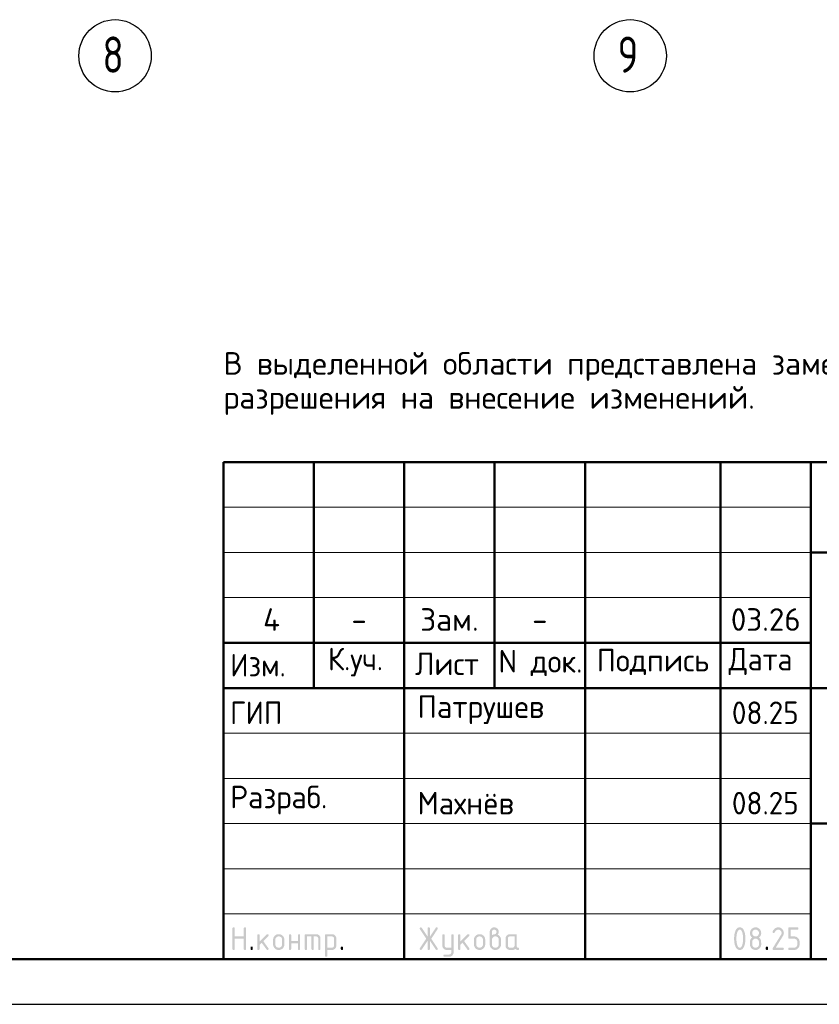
# Model space of a CAD drawing. Header units: millimetres. Extents: x 0 to 42000, y 0 to 29700.
# Tile 3 of 6: x 20745 to 29593, y 0 to 10896. Entities that reach past the tile are written whole.
import ezdxf

# ---------------------------------------------------------------- set-up
doc = ezdxf.new("R2010")
doc.units = ezdxf.units.MM
doc.linetypes.add('______5', pattern=[1100, 800, -100, 100, -100])
doc.layers.add('Standard', color=7, linetype='Continuous', lineweight=25)
doc.layers.add('Оси', color=7, linetype='______5')
doc.styles.add('ISOCPEUR', font='txt')

msp = doc.modelspace()

# ---------------------------------------------------------------- hatches: boundary and pattern name
at = {"layer": 'Standard', "linetype": 'Continuous', "lineweight": 25, "transparency": 33554687}
for points in [[(23099, 614), (23099, 839), (23099, 840), (23099, 842), (23099, 843), (23100, 844), (23100, 845), (23101, 846), (23101, 847), (23102, 848), (23103, 849), (23104, 850), (23105, 850), (23106, 851), (23107, 851), (23109, 851), (23110, 851), (23112, 851), (23113, 851), (23115, 851), (23116, 851), (23117, 851), (23118, 850), (23119, 850), (23120, 849), (23121, 848), (23122, 847), (23122, 846), (23123, 845), (23123, 844), (23124, 843), (23124, 842), (23124, 840), (23124, 839), (23124, 751), (23224, 751), (23224, 839), (23224, 840), (23224, 842), (23224, 843), (23225, 844), (23225, 845), (23226, 846), (23226, 847), (23227, 848), (23228, 849), (23229, 850), (23230, 850), (23231, 851), (23232, 851), (23233, 851), (23235, 851), (23236, 851), (23238, 851), (23239, 851), (23241, 851), (23242, 851), (23243, 850), (23244, 850), (23245, 849), (23246, 848), (23247, 847), (23247, 846), (23248, 845), (23248, 844), (23249, 843), (23249, 842), (23249, 840), (23249, 839), (23249, 614), (23249, 612), (23249, 611), (23249, 609), (23248, 608), (23248, 607), (23247, 606), (23247, 605), (23246, 604), (23245, 604), (23244, 603), (23243, 602), (23242, 602), (23241, 602), (23239, 601), (23238, 601), (23236, 601), (23235, 601), (23233, 601), (23232, 602), (23231, 602), (23230, 602), (23229, 603), (23228, 604), (23227, 604), (23226, 605), (23226, 606), (23225, 607), (23225, 608), (23224, 609), (23224, 611), (23224, 612), (23224, 614), (23224, 726), (23124, 726), (23124, 614), (23124, 612), (23124, 611), (23124, 609), (23123, 608), (23123, 607), (23122, 606), (23122, 605), (23121, 604), (23120, 604), (23119, 603), (23118, 602), (23117, 602), (23116, 602), (23115, 601), (23113, 601), (23112, 601), (23110, 601), (23109, 601), (23107, 602), (23106, 602), (23105, 602), (23104, 603), (23103, 604), (23102, 604), (23101, 605), (23101, 606), (23100, 607), (23100, 608), (23099, 609), (23099, 611), (23099, 612)], [(23399, 694), (23478, 773), (23478, 773), (23479, 774), (23480, 775), (23482, 775), (23483, 776), (23484, 776), (23485, 776), (23486, 776), (23488, 776), (23489, 776), (23491, 776), (23492, 775), (23493, 775), (23494, 774), (23495, 774), (23496, 773), (23497, 772), (23497, 771), (23498, 770), (23498, 769), (23499, 768), (23499, 767), (23499, 765), (23499, 764), (23499, 762), (23499, 761), (23498, 760), (23498, 759), (23497, 758), (23497, 757), (23496, 756), (23495, 755), (23440, 700), (23496, 621), (23498, 619), (23498, 617), (23499, 616), (23499, 614), (23499, 612), (23499, 611), (23499, 609), (23498, 608), (23498, 607), (23497, 606), (23497, 605), (23496, 604), (23495, 604), (23494, 603), (23493, 602), (23492, 602), (23491, 602), (23489, 601), (23488, 601), (23486, 601), (23485, 601), (23483, 602), (23482, 602), (23480, 603), (23479, 603), (23478, 604), (23477, 605), (23476, 607), (23422, 682), (23399, 659), (23399, 614), (23399, 612), (23399, 611), (23399, 609), (23398, 608), (23398, 607), (23397, 606), (23397, 605), (23396, 604), (23395, 604), (23394, 603), (23393, 602), (23392, 602), (23391, 602), (23389, 601), (23388, 601), (23386, 601), (23385, 601), (23383, 601), (23382, 602), (23381, 602), (23380, 602), (23379, 603), (23378, 604), (23377, 604), (23376, 605), (23376, 606), (23375, 607), (23375, 608), (23374, 609), (23374, 611), (23374, 612), (23374, 614), (23374, 764), (23374, 765), (23374, 767), (23374, 768), (23375, 769), (23375, 770), (23376, 771), (23376, 772), (23377, 773), (23378, 774), (23379, 774), (23380, 775), (23381, 775), (23382, 776), (23383, 776), (23385, 776), (23386, 776), (23388, 776), (23389, 776), (23391, 776), (23392, 775), (23393, 775), (23394, 774), (23395, 774), (23396, 773), (23397, 772), (23397, 771), (23398, 770), (23398, 769), (23399, 768), (23399, 767), (23399, 765), (23399, 764)], [(23749, 676), (23749, 614), (23749, 612), (23748, 611), (23748, 609), (23748, 608), (23747, 607), (23747, 606), (23746, 605), (23746, 604), (23745, 604), (23744, 603), (23743, 602), (23742, 602), (23740, 602), (23739, 601), (23738, 601), (23736, 601), (23735, 601), (23733, 601), (23732, 602), (23731, 602), (23729, 602), (23729, 603), (23728, 604), (23727, 604), (23726, 605), (23725, 606), (23725, 607), (23724, 608), (23724, 609), (23724, 611), (23724, 612), (23724, 614), (23724, 764), (23724, 765), (23724, 767), (23724, 768), (23724, 769), (23725, 770), (23725, 771), (23726, 772), (23727, 773), (23728, 774), (23729, 774), (23729, 775), (23731, 775), (23732, 776), (23733, 776), (23735, 776), (23736, 776), (23738, 776), (23739, 776), (23740, 776), (23742, 775), (23743, 775), (23744, 774), (23745, 774), (23746, 773), (23746, 772), (23747, 771), (23747, 770), (23748, 769), (23748, 768), (23748, 767), (23749, 765), (23749, 764), (23749, 701), (23823, 701), (23823, 764), (23823, 765), (23824, 767), (23824, 768), (23824, 769), (23825, 770), (23825, 771), (23826, 772), (23826, 773), (23827, 774), (23828, 774), (23829, 775), (23830, 775), (23832, 776), (23833, 776), (23834, 776), (23836, 776), (23837, 776), (23839, 776), (23840, 776), (23841, 775), (23843, 775), (23843, 774), (23844, 774), (23845, 773), (23846, 772), (23847, 771), (23847, 770), (23848, 769), (23848, 768), (23848, 767), (23848, 765), (23848, 764), (23848, 614), (23848, 612), (23848, 611), (23848, 609), (23848, 608), (23847, 607), (23847, 606), (23846, 605), (23845, 604), (23844, 604), (23843, 603), (23843, 602), (23841, 602), (23840, 602), (23839, 601), (23837, 601), (23836, 601), (23834, 601), (23833, 601), (23832, 602), (23830, 602), (23829, 602), (23828, 603), (23827, 604), (23826, 604), (23826, 605), (23825, 606), (23825, 607), (23824, 608), (23824, 609), (23824, 611), (23823, 612), (23823, 614), (23823, 676)], [(23911, 776), (24023, 776), (24026, 776), (24028, 776), (24031, 776), (24033, 775), (24036, 775), (24038, 774), (24040, 773), (24043, 773), (24045, 772), (24047, 770), (24049, 769), (24051, 768), (24053, 767), (24055, 765), (24057, 763), (24059, 762), (24061, 760), (24062, 758), (24064, 756), (24065, 754), (24067, 752), (24068, 750), (24069, 748), (24070, 745), (24071, 743), (24071, 741), (24072, 739), (24072, 736), (24073, 734), (24073, 731), (24073, 729), (24073, 726), (24073, 614), (24073, 612), (24073, 611), (24073, 609), (24073, 608), (24072, 607), (24072, 606), (24071, 605), (24070, 604), (24069, 604), (24068, 603), (24067, 602), (24066, 602), (24065, 602), (24064, 601), (24062, 601), (24061, 601), (24059, 601), (24058, 601), (24057, 602), (24055, 602), (24054, 602), (24053, 603), (24052, 604), (24051, 604), (24051, 605), (24050, 606), (24049, 607), (24049, 608), (24049, 609), (24048, 611), (24048, 612), (24048, 614), (24048, 726), (24048, 729), (24048, 731), (24047, 734), (24046, 736), (24046, 738), (24044, 740), (24043, 742), (24041, 744), (24039, 746), (24037, 747), (24035, 748), (24033, 749), (24031, 750), (24028, 751), (24026, 751), (24023, 751), (23998, 751), (23998, 614), (23998, 612), (23998, 611), (23998, 609), (23998, 608), (23997, 607), (23997, 606), (23996, 605), (23995, 604), (23995, 604), (23994, 603), (23993, 602), (23991, 602), (23990, 602), (23989, 601), (23987, 601), (23986, 601), (23984, 601), (23983, 601), (23982, 602), (23980, 602), (23979, 602), (23978, 603), (23977, 604), (23977, 604), (23976, 605), (23975, 606), (23975, 607), (23974, 608), (23974, 609), (23974, 611), (23973, 612), (23973, 614), (23973, 751), (23924, 751), (23924, 614), (23924, 612), (23923, 611), (23923, 609), (23923, 608), (23922, 607), (23922, 606), (23921, 605), (23920, 604), (23920, 604), (23919, 603), (23918, 602), (23916, 602), (23915, 602), (23914, 601), (23913, 601), (23911, 601), (23909, 601), (23908, 601), (23907, 602), (23906, 602), (23904, 602), (23903, 603), (23902, 604), (23902, 604), (23901, 605), (23900, 606), (23900, 607), (23899, 608), (23899, 609), (23899, 611), (23898, 612), (23898, 614), (23898, 764), (23898, 765), (23899, 767), (23899, 768), (23899, 769), (23900, 770), (23900, 771), (23901, 772), (23902, 773), (23902, 774), (23903, 774), (23904, 775), (23906, 775), (23907, 776), (23908, 776), (23909, 776)], [(25259, 704), (25194, 607), (25193, 605), (25192, 604), (25191, 603), (25190, 603), (25188, 602), (25187, 602), (25185, 601), (25183, 601), (25182, 601), (25180, 601), (25179, 602), (25178, 602), (25177, 603), (25176, 603), (25175, 604), (25174, 605), (25173, 605), (25173, 606), (25172, 607), (25172, 609), (25171, 610), (25171, 611), (25171, 613), (25171, 614), (25171, 616), (25172, 618), (25172, 619), (25173, 621), (25243, 726), (25173, 832), (25172, 833), (25172, 835), (25171, 837), (25171, 838), (25171, 840), (25171, 841), (25171, 843), (25172, 844), (25172, 845), (25173, 846), (25173, 847), (25174, 848), (25175, 849), (25176, 849), (25177, 850), (25178, 850), (25179, 851), (25181, 851), (25182, 851), (25184, 851), (25185, 851), (25187, 851), (25188, 851), (25189, 850), (25191, 849), (25192, 848), (25193, 847), (25194, 846), (25259, 749), (25259, 839), (25259, 840), (25259, 842), (25259, 843), (25259, 844), (25260, 845), (25260, 846), (25261, 847), (25262, 848), (25262, 849), (25263, 850), (25264, 850), (25266, 851), (25267, 851), (25268, 851), (25269, 851), (25271, 851), (25273, 851), (25274, 851), (25275, 851), (25277, 851), (25278, 850), (25279, 850), (25280, 849), (25280, 848), (25281, 847), (25282, 846), (25282, 845), (25283, 844), (25283, 843), (25283, 842), (25284, 840), (25284, 839), (25284, 749), (25348, 846), (25349, 847), (25350, 848), (25351, 849), (25353, 850), (25354, 851), (25356, 851), (25357, 851), (25359, 851), (25360, 851), (25361, 851), (25362, 851), (25363, 850), (25365, 850), (25366, 849), (25367, 848), (25367, 847), (25368, 847), (25369, 846), (25370, 845), (25370, 843), (25371, 842), (25371, 841), (25371, 840), (25371, 839), (25371, 837), (25371, 835), (25370, 833), (25369, 832), (25299, 726), (25369, 621), (25370, 619), (25371, 617), (25371, 616), (25371, 614), (25371, 613), (25371, 611), (25371, 610), (25370, 609), (25370, 608), (25369, 607), (25368, 606), (25368, 605), (25367, 604), (25366, 603), (25365, 603), (25364, 602), (25363, 602), (25361, 602), (25360, 601), (25359, 601), (25357, 601), (25356, 602), (25354, 602), (25353, 603), (25351, 603), (25350, 604), (25349, 605), (25348, 607), (25284, 704), (25284, 614), (25284, 612), (25283, 611), (25283, 609), (25283, 608), (25282, 607), (25282, 606), (25281, 605), (25280, 604), (25280, 604), (25279, 603), (25278, 602), (25277, 602), (25275, 602), (25274, 601), (25273, 601), (25271, 601), (25269, 601), (25268, 601), (25267, 602), (25266, 602), (25264, 602), (25263, 603), (25262, 604), (25262, 604), (25261, 605), (25260, 606), (25260, 607), (25259, 608), (25259, 609), (25259, 611), (25259, 612), (25259, 614)], [(25521, 576), (25521, 601), (25471, 601), (25468, 601), (25466, 602), (25463, 602), (25461, 602), (25458, 603), (25456, 603), (25454, 604), (25452, 605), (25449, 606), (25447, 607), (25445, 608), (25443, 609), (25441, 611), (25439, 612), (25437, 614), (25436, 616), (25434, 618), (25432, 620), (25431, 622), (25429, 624), (25428, 626), (25427, 628), (25426, 630), (25425, 632), (25424, 634), (25423, 637), (25422, 639), (25422, 641), (25422, 644), (25421, 646), (25421, 649), (25421, 651), (25421, 764), (25421, 765), (25421, 767), (25421, 768), (25422, 769), (25422, 770), (25423, 771), (25423, 772), (25424, 773), (25425, 774), (25426, 774), (25427, 775), (25428, 775), (25429, 776), (25431, 776), (25432, 776), (25434, 776), (25435, 776), (25437, 776), (25438, 776), (25439, 775), (25440, 775), (25441, 774), (25442, 774), (25443, 773), (25444, 772), (25444, 771), (25445, 770), (25445, 769), (25446, 768), (25446, 767), (25446, 765), (25446, 764), (25446, 651), (25446, 649), (25447, 646), (25447, 644), (25448, 642), (25449, 640), (25450, 638), (25452, 636), (25454, 634), (25455, 632), (25457, 630), (25459, 629), (25462, 628), (25464, 627), (25466, 627), (25468, 626), (25471, 626), (25521, 626), (25521, 764), (25521, 765), (25521, 767), (25521, 768), (25522, 769), (25522, 770), (25523, 771), (25523, 772), (25524, 773), (25525, 774), (25526, 774), (25527, 775), (25528, 775), (25529, 776), (25530, 776), (25532, 776), (25533, 776), (25535, 776), (25536, 776), (25538, 776), (25539, 775), (25540, 775), (25541, 774), (25542, 774), (25543, 773), (25544, 772), (25544, 771), (25545, 770), (25545, 769), (25545, 768), (25546, 767), (25546, 765), (25546, 764), (25546, 576), (25546, 574), (25546, 571), (25545, 569), (25545, 566), (25545, 564), (25544, 562), (25543, 559), (25542, 557), (25541, 555), (25540, 553), (25539, 551), (25538, 549), (25537, 547), (25535, 545), (25533, 543), (25532, 541), (25530, 539), (25528, 538), (25526, 536), (25524, 535), (25522, 533), (25520, 532), (25518, 531), (25516, 530), (25514, 529), (25511, 528), (25509, 528), (25507, 527), (25504, 527), (25502, 527), (25499, 526), (25497, 526), (25446, 526), (25445, 526), (25443, 527), (25442, 527), (25441, 527), (25440, 528), (25439, 528), (25438, 529), (25437, 529), (25436, 530), (25435, 531), (25435, 532), (25434, 533), (25434, 535), (25434, 536), (25434, 537), (25434, 539), (25434, 540), (25434, 541), (25434, 542), (25435, 544), (25435, 545), (25436, 546), (25436, 547), (25437, 548), (25438, 549), (25439, 549), (25440, 550), (25442, 550), (25443, 551), (25444, 551), (25445, 551), (25446, 551), (25496, 551), (25499, 551), (25501, 552), (25503, 552), (25506, 553), (25508, 554), (25510, 555), (25512, 557), (25514, 558), (25515, 560), (25517, 562), (25518, 564), (25519, 566), (25520, 568), (25520, 571), (25521, 573)], [(25621, 694), (25700, 773), (25700, 773), (25701, 774), (25702, 775), (25704, 775), (25705, 776), (25706, 776), (25707, 776), (25708, 776), (25710, 776), (25711, 776), (25713, 776), (25714, 775), (25715, 775), (25716, 774), (25717, 774), (25718, 773), (25719, 772), (25719, 771), (25720, 770), (25720, 769), (25721, 768), (25721, 767), (25721, 765), (25721, 764), (25721, 762), (25721, 761), (25721, 760), (25720, 759), (25720, 758), (25719, 757), (25718, 756), (25717, 755), (25662, 700), (25719, 621), (25720, 619), (25720, 617), (25721, 616), (25721, 614), (25721, 612), (25721, 611), (25721, 609), (25720, 608), (25720, 607), (25719, 606), (25719, 605), (25718, 604), (25717, 604), (25716, 603), (25715, 602), (25714, 602), (25713, 602), (25711, 601), (25710, 601), (25708, 601), (25707, 601), (25705, 602), (25704, 602), (25703, 603), (25701, 603), (25700, 604), (25699, 605), (25698, 607), (25644, 682), (25621, 659), (25621, 614), (25621, 612), (25621, 611), (25621, 609), (25620, 608), (25620, 607), (25619, 606), (25619, 605), (25618, 604), (25617, 604), (25616, 603), (25615, 602), (25614, 602), (25613, 602), (25611, 601), (25610, 601), (25608, 601), (25607, 601), (25606, 601), (25604, 602), (25603, 602), (25602, 602), (25601, 603), (25600, 604), (25599, 604), (25598, 605), (25598, 606), (25597, 607), (25597, 608), (25596, 609), (25596, 611), (25596, 612), (25596, 614), (25596, 764), (25596, 765), (25596, 767), (25596, 768), (25597, 769), (25597, 770), (25598, 771), (25598, 772), (25599, 773), (25600, 774), (25601, 774), (25602, 775), (25603, 775), (25604, 776), (25606, 776), (25607, 776), (25608, 776), (25610, 776), (25611, 776), (25613, 776), (25614, 775), (25615, 775), (25616, 774), (25617, 774), (25618, 773), (25619, 772), (25619, 771), (25620, 770), (25620, 769), (25621, 768), (25621, 767), (25621, 765), (25621, 764)], [(29137, 851), (29140, 851), (29144, 851), (29147, 851), (29150, 850), (29153, 850), (29156, 849), (29158, 848), (29161, 847), (29164, 846), (29167, 844), (29169, 843), (29172, 841), (29174, 839), (29177, 837), (29179, 835), (29181, 833), (29184, 831), (29186, 828), (29188, 826), (29189, 823), (29191, 821), (29193, 818), (29194, 816), (29195, 813), (29196, 810), (29197, 807), (29198, 804), (29198, 801), (29199, 798), (29199, 795), (29200, 792), (29200, 789), (29200, 784), (29199, 780), (29198, 775), (29197, 771), (29195, 766), (29193, 762), (29191, 757), (29188, 753), (29110, 626), (29187, 626), (29189, 626), (29190, 626), (29191, 626), (29193, 626), (29194, 625), (29195, 625), (29196, 624), (29197, 623), (29197, 622), (29198, 621), (29198, 620), (29199, 619), (29199, 618), (29199, 617), (29200, 615), (29200, 614), (29200, 612), (29199, 611), (29199, 610), (29199, 608), (29198, 607), (29198, 606), (29197, 605), (29197, 604), (29196, 604), (29195, 603), (29194, 602), (29193, 602), (29191, 602), (29190, 601), (29189, 601), (29187, 601), (29087, 601), (29086, 601), (29084, 601), (29083, 602), (29082, 602), (29081, 602), (29080, 603), (29079, 604), (29078, 604), (29077, 605), (29076, 606), (29076, 607), (29075, 608), (29075, 609), (29075, 611), (29075, 612), (29075, 614), (29075, 616), (29075, 617), (29076, 619), (29077, 621), (29168, 768), (29170, 771), (29171, 773), (29172, 776), (29173, 778), (29174, 781), (29174, 783), (29175, 786), (29175, 789), (29175, 793), (29174, 796), (29173, 800), (29172, 803), (29171, 806), (29168, 809), (29166, 813), (29164, 815), (29161, 818), (29158, 820), (29155, 822), (29152, 823), (29148, 825), (29145, 826), (29141, 826), (29137, 826), (29135, 826), (29132, 826), (29129, 825), (29127, 824), (29124, 823), (29122, 822), (29119, 820), (29117, 818), (29114, 816), (29112, 814), (29110, 812), (29107, 809), (29105, 806), (29103, 802), (29100, 799), (29098, 795), (29097, 793), (29096, 792), (29095, 791), (29094, 790), (29092, 790), (29091, 789), (29089, 789), (29087, 789), (29086, 789), (29084, 789), (29083, 789), (29082, 790), (29081, 790), (29080, 791), (29079, 791), (29078, 792), (29077, 793), (29076, 794), (29076, 795), (29075, 796), (29075, 797), (29075, 798), (29075, 800), (29075, 801), (29075, 803), (29075, 804), (29075, 805), (29076, 806), (29079, 812), (29082, 817), (29085, 822), (29088, 826), (29092, 830), (29095, 834), (29099, 837), (29103, 840), (29107, 843), (29111, 845), (29115, 847), (29119, 848), (29123, 850), (29128, 851), (29132, 851)], [(29250, 739), (29250, 839), (29250, 840), (29250, 842), (29250, 843), (29250, 844), (29251, 845), (29251, 846), (29252, 847), (29253, 848), (29253, 849), (29254, 850), (29255, 850), (29257, 851), (29258, 851), (29259, 851), (29261, 851), (29262, 851), (29349, 851), (29351, 851), (29352, 851), (29354, 851), (29355, 851), (29356, 850), (29357, 850), (29358, 849), (29359, 848), (29359, 847), (29360, 846), (29361, 845), (29361, 844), (29361, 843), (29362, 842), (29362, 840), (29362, 839), (29362, 837), (29362, 836), (29361, 834), (29361, 833), (29361, 832), (29360, 831), (29359, 830), (29359, 829), (29358, 829), (29357, 828), (29356, 827), (29355, 827), (29354, 827), (29352, 826), (29351, 826), (29349, 826), (29275, 826), (29275, 751), (29312, 751), (29315, 751), (29318, 751), (29322, 751), (29324, 750), (29327, 750), (29330, 749), (29333, 748), (29336, 747), (29339, 746), (29341, 744), (29344, 743), (29347, 741), (29349, 739), (29351, 737), (29354, 735), (29356, 733), (29358, 731), (29360, 728), (29362, 726), (29364, 723), (29366, 721), (29367, 718), (29369, 715), (29370, 713), (29371, 710), (29372, 707), (29373, 704), (29373, 701), (29374, 698), (29374, 695), (29374, 692), (29374, 689), (29374, 664), (29374, 661), (29374, 657), (29374, 654), (29373, 651), (29373, 648), (29372, 645), (29371, 643), (29370, 640), (29369, 637), (29367, 634), (29366, 632), (29364, 629), (29362, 627), (29360, 624), (29358, 622), (29356, 620), (29354, 617), (29351, 615), (29349, 613), (29346, 612), (29344, 610), (29341, 608), (29339, 607), (29336, 606), (29333, 605), (29330, 604), (29327, 603), (29324, 602), (29321, 602), (29318, 602), (29315, 601), (29312, 601), (29262, 601), (29261, 601), (29259, 601), (29258, 602), (29257, 602), (29255, 602), (29254, 603), (29253, 604), (29253, 604), (29252, 605), (29251, 606), (29251, 607), (29250, 608), (29250, 610), (29250, 611), (29250, 612), (29250, 614), (29250, 615), (29250, 617), (29250, 618), (29250, 619), (29251, 620), (29251, 621), (29252, 622), (29253, 623), (29253, 624), (29254, 625), (29255, 625), (29257, 626), (29258, 626), (29259, 626), (29261, 626), (29262, 626), (29312, 626), (29316, 626), (29319, 627), (29323, 628), (29326, 629), (29330, 630), (29333, 632), (29336, 634), (29338, 637), (29341, 640), (29343, 643), (29345, 646), (29347, 649), (29348, 653), (29349, 656), (29349, 660), (29349, 664), (29349, 689), (29349, 693), (29349, 696), (29348, 700), (29347, 703), (29345, 707), (29343, 710), (29341, 713), (29338, 715), (29336, 718), (29333, 720), (29330, 722), (29326, 724), (29323, 725), (29319, 726), (29316, 726), (29312, 726), (29262, 726), (29261, 726), (29259, 726), (29258, 727), (29257, 727), (29255, 727), (29254, 728), (29253, 729), (29253, 729), (29252, 730), (29251, 731), (29251, 732), (29250, 733), (29250, 734), (29250, 736), (29250, 737)], [(23299, 626), (23299, 628), (23299, 629), (23299, 631), (23300, 632), (23300, 633), (23301, 634), (23301, 635), (23302, 636), (23303, 637), (23304, 637), (23305, 638), (23306, 638), (23307, 638), (23309, 639), (23310, 639), (23312, 639), (23313, 639), (23314, 639), (23316, 638), (23317, 638), (23318, 638), (23319, 637), (23320, 637), (23321, 636), (23322, 635), (23322, 634), (23323, 633), (23323, 632), (23324, 631), (23324, 629), (23324, 628), (23324, 626), (23324, 614), (23324, 612), (23324, 611), (23324, 610), (23323, 608), (23323, 607), (23322, 606), (23322, 605), (23321, 604), (23320, 604), (23319, 603), (23318, 602), (23317, 602), (23316, 602), (23314, 601), (23313, 601), (23312, 601), (23310, 601), (23309, 601), (23307, 602), (23306, 602), (23305, 602), (23304, 603), (23303, 604), (23302, 604), (23301, 605), (23301, 606), (23300, 607), (23300, 608), (23299, 610), (23299, 611), (23299, 612), (23299, 614)], [(24298, 626), (24298, 628), (24298, 629), (24299, 631), (24299, 632), (24299, 633), (24300, 634), (24301, 635), (24301, 636), (24302, 637), (24303, 637), (24304, 638), (24305, 638), (24307, 638), (24308, 639), (24309, 639), (24311, 639), (24312, 639), (24314, 639), (24315, 638), (24316, 638), (24317, 638), (24318, 637), (24319, 637), (24320, 636), (24321, 635), (24322, 634), (24322, 633), (24323, 632), (24323, 631), (24323, 629), (24323, 628), (24323, 626), (24323, 614), (24323, 612), (24323, 611), (24323, 610), (24323, 608), (24322, 607), (24322, 606), (24321, 605), (24320, 604), (24319, 604), (24318, 603), (24317, 602), (24316, 602), (24315, 602), (24314, 601), (24312, 601), (24311, 601), (24309, 601), (24308, 601), (24307, 602), (24305, 602), (24304, 602), (24303, 603), (24302, 604), (24301, 604), (24301, 605), (24300, 606), (24299, 607), (24299, 608), (24299, 610), (24298, 611), (24298, 612), (24298, 614)], [(29000, 626), (29000, 628), (29000, 629), (29000, 631), (29001, 632), (29001, 633), (29002, 634), (29002, 635), (29003, 636), (29004, 637), (29005, 637), (29006, 638), (29007, 638), (29008, 638), (29009, 639), (29011, 639), (29012, 639), (29014, 639), (29015, 639), (29017, 638), (29018, 638), (29019, 638), (29020, 637), (29021, 637), (29022, 636), (29023, 635), (29023, 634), (29024, 633), (29024, 632), (29024, 631), (29025, 629), (29025, 628), (29025, 626), (29025, 614), (29025, 612), (29025, 611), (29024, 610), (29024, 608), (29024, 607), (29023, 606), (29023, 605), (29022, 604), (29021, 604), (29020, 603), (29019, 602), (29018, 602), (29017, 602), (29015, 601), (29014, 601), (29012, 601), (29011, 601), (29009, 601), (29008, 602), (29007, 602), (29006, 602), (29005, 603), (29004, 604), (29003, 604), (29002, 605), (29002, 606), (29001, 607), (29001, 608), (29000, 610), (29000, 611), (29000, 612), (29000, 614)]]:
    msp.add_hatch(color=7, dxfattribs=at).paths.add_polyline_path(points, flags=16)
h = msp.add_hatch(color=7, dxfattribs=at)
h.paths.add_polyline_path([(23549, 664), (23549, 714), (23549, 717), (23549, 720), (23549, 723), (23550, 726), (23550, 729), (23551, 732), (23552, 735), (23553, 738), (23554, 740), (23556, 743), (23557, 746), (23559, 748), (23561, 751), (23563, 753), (23565, 756), (23567, 758), (23569, 760), (23572, 762), (23574, 764), (23577, 766), (23579, 768), (23582, 769), (23584, 770), (23587, 772), (23590, 773), (23593, 774), (23596, 774), (23599, 775), (23602, 776), (23605, 776), (23608, 776), (23611, 776), (23614, 776), (23618, 776), (23621, 776), (23624, 775), (23627, 774), (23630, 774), (23633, 773), (23635, 772), (23638, 770), (23641, 769), (23643, 768), (23646, 766), (23648, 764), (23651, 762), (23653, 760), (23655, 758), (23658, 756), (23660, 753), (23662, 751), (23663, 749), (23665, 746), (23666, 743), (23668, 741), (23669, 738), (23670, 735), (23671, 732), (23672, 729), (23672, 726), (23673, 723), (23673, 720), (23674, 717), (23674, 714), (23674, 664), (23674, 660), (23673, 657), (23673, 654), (23672, 651), (23672, 648), (23671, 645), (23670, 642), (23669, 640), (23668, 637), (23666, 634), (23665, 632), (23663, 629), (23662, 627), (23660, 624), (23658, 622), (23655, 620), (23653, 617), (23651, 615), (23648, 613), (23646, 612), (23643, 610), (23641, 608), (23638, 607), (23635, 606), (23632, 605), (23629, 604), (23627, 603), (23624, 602), (23621, 602), (23617, 602), (23614, 601), (23611, 601), (23608, 601), (23605, 602), (23602, 602), (23599, 602), (23596, 603), (23593, 604), (23590, 605), (23587, 606), (23584, 607), (23582, 608), (23579, 610), (23577, 612), (23574, 613), (23572, 615), (23569, 617), (23567, 620), (23565, 622), (23563, 624), (23561, 627), (23559, 629), (23557, 632), (23556, 634), (23554, 637), (23553, 640), (23552, 642), (23551, 645), (23550, 648), (23550, 651), (23549, 654), (23549, 657), (23549, 660)], flags=16)
h.paths.add_polyline_path([(23648, 664), (23648, 714), (23648, 718), (23648, 721), (23647, 725), (23646, 728), (23644, 732), (23642, 735), (23640, 738), (23638, 740), (23635, 743), (23632, 745), (23629, 747), (23625, 749), (23622, 750), (23619, 751), (23615, 751), (23611, 751), (23607, 751), (23604, 751), (23600, 750), (23597, 749), (23594, 747), (23590, 745), (23587, 743), (23585, 740), (23582, 738), (23580, 735), (23578, 732), (23577, 728), (23575, 725), (23574, 721), (23574, 718), (23574, 714), (23574, 664), (23574, 660), (23574, 656), (23575, 653), (23577, 649), (23578, 646), (23580, 643), (23582, 640), (23585, 637), (23587, 634), (23590, 632), (23593, 630), (23597, 629), (23600, 628), (23604, 627), (23607, 626), (23611, 626), (23615, 626), (23619, 627), (23622, 628), (23625, 629), (23629, 630), (23632, 633), (23635, 635), (23638, 637), (23640, 640), (23642, 643), (23644, 646), (23646, 649), (23647, 653), (23648, 656), (23648, 660)])
h = msp.add_hatch(color=7, dxfattribs=at)
h.paths.add_polyline_path([(24123, 764), (24123, 765), (24124, 767), (24124, 768), (24124, 769), (24125, 770), (24125, 771), (24126, 772), (24127, 773), (24127, 774), (24128, 774), (24129, 775), (24130, 775), (24132, 776), (24133, 776), (24134, 776), (24136, 776), (24198, 776), (24201, 776), (24203, 776), (24206, 776), (24208, 775), (24211, 775), (24213, 774), (24215, 773), (24218, 773), (24220, 772), (24222, 770), (24224, 769), (24226, 768), (24228, 767), (24230, 765), (24232, 763), (24234, 762), (24236, 760), (24237, 758), (24239, 756), (24240, 754), (24241, 752), (24243, 750), (24244, 748), (24245, 746), (24245, 743), (24246, 741), (24247, 739), (24247, 736), (24248, 734), (24248, 731), (24248, 729), (24248, 726), (24248, 651), (24248, 649), (24248, 646), (24248, 644), (24247, 641), (24247, 639), (24246, 637), (24245, 634), (24245, 632), (24244, 630), (24243, 628), (24241, 626), (24240, 624), (24239, 622), (24237, 620), (24236, 618), (24234, 616), (24232, 614), (24230, 612), (24228, 611), (24226, 609), (24224, 608), (24222, 607), (24220, 606), (24218, 605), (24215, 604), (24213, 603), (24211, 603), (24208, 602), (24206, 602), (24203, 602), (24201, 601), (24198, 601), (24148, 601), (24148, 539), (24148, 537), (24148, 536), (24148, 535), (24148, 533), (24147, 532), (24147, 531), (24146, 530), (24145, 529), (24145, 529), (24144, 528), (24143, 528), (24141, 527), (24140, 527), (24139, 527), (24138, 526), (24136, 526), (24134, 526), (24133, 527), (24132, 527), (24130, 527), (24129, 528), (24128, 528), (24127, 529), (24127, 529), (24126, 530), (24125, 531), (24125, 532), (24124, 533), (24124, 535), (24124, 536), (24123, 537), (24123, 539)], flags=16)
h.paths.add_polyline_path([(24148, 751), (24148, 626), (24198, 626), (24201, 626), (24203, 627), (24206, 627), (24208, 628), (24210, 629), (24212, 630), (24214, 632), (24216, 634), (24218, 635), (24219, 637), (24220, 639), (24221, 642), (24222, 644), (24223, 646), (24223, 649), (24223, 651), (24223, 726), (24223, 729), (24223, 731), (24222, 734), (24221, 736), (24220, 738), (24219, 740), (24218, 742), (24216, 744), (24214, 746), (24212, 747), (24210, 748), (24208, 749), (24206, 750), (24203, 751), (24201, 751), (24198, 751)])
h = msp.add_hatch(color=7, dxfattribs=at)
h.paths.add_polyline_path([(25771, 664), (25771, 714), (25771, 717), (25771, 720), (25771, 723), (25772, 726), (25773, 729), (25773, 732), (25774, 735), (25775, 738), (25777, 740), (25778, 743), (25779, 746), (25781, 748), (25783, 751), (25785, 753), (25787, 756), (25789, 758), (25791, 760), (25794, 762), (25796, 764), (25799, 766), (25801, 768), (25804, 769), (25806, 770), (25809, 772), (25812, 773), (25815, 774), (25818, 774), (25821, 775), (25824, 776), (25827, 776), (25830, 776), (25833, 776), (25836, 776), (25840, 776), (25843, 776), (25846, 775), (25849, 774), (25852, 774), (25855, 773), (25857, 772), (25860, 770), (25863, 769), (25865, 768), (25868, 766), (25871, 764), (25873, 762), (25875, 760), (25878, 758), (25880, 756), (25882, 753), (25884, 751), (25885, 749), (25887, 746), (25889, 743), (25890, 741), (25891, 738), (25892, 735), (25893, 732), (25894, 729), (25894, 726), (25895, 723), (25895, 720), (25896, 717), (25896, 714), (25896, 664), (25896, 660), (25895, 657), (25895, 654), (25894, 651), (25894, 648), (25893, 645), (25892, 642), (25891, 640), (25890, 637), (25888, 634), (25887, 632), (25885, 629), (25884, 627), (25882, 624), (25880, 622), (25877, 620), (25875, 617), (25873, 615), (25870, 613), (25868, 612), (25865, 610), (25863, 608), (25860, 607), (25857, 606), (25854, 605), (25852, 604), (25849, 603), (25846, 602), (25843, 602), (25840, 602), (25836, 601), (25833, 601), (25830, 601), (25827, 602), (25824, 602), (25821, 602), (25818, 603), (25815, 604), (25812, 605), (25809, 606), (25806, 607), (25804, 608), (25801, 610), (25799, 612), (25796, 613), (25794, 615), (25791, 617), (25789, 620), (25787, 622), (25785, 624), (25783, 627), (25781, 629), (25779, 632), (25778, 634), (25777, 637), (25775, 640), (25774, 642), (25773, 645), (25773, 648), (25772, 651), (25771, 654), (25771, 657), (25771, 660)], flags=16)
h.paths.add_polyline_path([(25871, 664), (25871, 714), (25871, 718), (25870, 721), (25869, 725), (25868, 728), (25866, 732), (25864, 735), (25862, 738), (25860, 740), (25857, 743), (25854, 745), (25851, 747), (25848, 749), (25844, 750), (25841, 751), (25837, 751), (25833, 751), (25829, 751), (25826, 751), (25822, 750), (25819, 749), (25816, 747), (25813, 745), (25810, 743), (25807, 740), (25804, 738), (25802, 735), (25800, 732), (25799, 728), (25797, 725), (25797, 721), (25796, 718), (25796, 714), (25796, 664), (25796, 660), (25797, 656), (25797, 653), (25799, 649), (25800, 646), (25802, 643), (25804, 640), (25807, 637), (25809, 634), (25812, 632), (25815, 630), (25819, 629), (25822, 628), (25826, 627), (25829, 626), (25833, 626), (25837, 626), (25841, 627), (25844, 628), (25848, 629), (25851, 630), (25854, 633), (25857, 635), (25860, 637), (25862, 640), (25864, 643), (25866, 646), (25868, 649), (25869, 653), (25870, 656), (25871, 660)])
h = msp.add_hatch(color=7, dxfattribs=at)
h.paths.add_polyline_path([(25971, 764), (25975, 767), (25979, 769), (25982, 772), (25986, 773), (25990, 775), (25993, 775), (25997, 776), (26000, 776), (26002, 776), (26004, 777), (26006, 777), (26007, 778), (26009, 779), (26011, 781), (26013, 783), (26014, 785), (26016, 787), (26017, 789), (26018, 791), (26019, 793), (26020, 795), (26020, 797), (26021, 799), (26021, 801), (26021, 804), (26020, 806), (26020, 809), (26019, 811), (26018, 813), (26017, 815), (26015, 817), (26014, 819), (26012, 821), (26010, 822), (26008, 824), (26005, 824), (26003, 825), (26001, 826), (25998, 826), (25996, 826), (25993, 826), (25991, 826), (25988, 825), (25986, 824), (25984, 823), (25982, 822), (25980, 821), (25978, 819), (25976, 817), (25975, 815), (25973, 813), (25973, 811), (25972, 809), (25971, 806), (25971, 804), (25971, 801)])
h.paths.add_polyline_path([(26033, 771), (26037, 769), (26041, 767), (26045, 765), (26048, 762), (26052, 759), (26055, 756), (26058, 752), (26060, 748), (26063, 744), (26065, 740), (26067, 736), (26068, 732), (26069, 727), (26070, 723), (26070, 718), (26070, 714), (26070, 664), (26070, 661), (26070, 657), (26070, 654), (26069, 651), (26069, 648), (26068, 645), (26067, 642), (26066, 640), (26065, 637), (26063, 634), (26062, 632), (26060, 629), (26058, 627), (26056, 624), (26054, 622), (26052, 619), (26050, 617), (26048, 615), (26045, 613), (26043, 612), (26040, 610), (26037, 608), (26035, 607), (26032, 606), (26029, 605), (26026, 604), (26024, 603), (26021, 602), (26018, 602), (26014, 602), (26011, 601), (26008, 601), (26005, 601), (26002, 602), (25999, 602), (25996, 602), (25993, 603), (25990, 604), (25987, 605), (25984, 606), (25981, 607), (25979, 608), (25976, 610), (25973, 612), (25971, 613), (25968, 615), (25966, 617), (25964, 620), (25962, 622), (25960, 624), (25958, 627), (25956, 629), (25954, 632), (25953, 634), (25951, 637), (25950, 640), (25949, 643), (25948, 645), (25947, 648), (25947, 651), (25946, 654), (25946, 657), (25946, 661), (25946, 664), (25946, 801), (25946, 804), (25946, 806), (25946, 809), (25947, 811), (25947, 814), (25948, 816), (25948, 818), (25949, 821), (25950, 823), (25951, 825), (25953, 827), (25954, 829), (25955, 831), (25957, 833), (25958, 835), (25960, 837), (25962, 839), (25964, 840), (25966, 842), (25968, 843), (25970, 845), (25972, 846), (25974, 847), (25976, 848), (25979, 849), (25981, 849), (25983, 850), (25986, 850), (25988, 851), (25990, 851), (25993, 851), (25996, 851), (25998, 851), (26001, 851), (26003, 851), (26006, 850), (26008, 850), (26010, 849), (26013, 849), (26015, 848), (26017, 847), (26019, 846), (26021, 844), (26023, 843), (26025, 842), (26027, 840), (26029, 839), (26031, 837), (26033, 835), (26034, 833), (26036, 831), (26037, 829), (26039, 827), (26040, 825), (26041, 823), (26042, 821), (26043, 818), (26043, 816), (26044, 814), (26045, 811), (26045, 809), (26045, 806), (26045, 804), (26045, 801), (26045, 797), (26045, 792), (26044, 788), (26042, 784), (26041, 781), (26038, 777), (26036, 774)], flags=16)
h.paths.add_polyline_path([(26045, 664), (26045, 714), (26045, 718), (26045, 721), (26044, 725), (26043, 728), (26041, 732), (26039, 735), (26037, 738), (26035, 740), (26032, 743), (26029, 745), (26026, 747), (26023, 749), (26019, 750), (26016, 751), (26012, 751), (26008, 751), (26004, 751), (26001, 751), (25997, 750), (25994, 749), (25990, 747), (25987, 745), (25984, 743), (25982, 740), (25979, 738), (25977, 735), (25975, 732), (25973, 728), (25972, 725), (25971, 721), (25971, 718), (25971, 714), (25971, 664), (25971, 660), (25971, 656), (25972, 653), (25973, 649), (25975, 646), (25977, 643), (25979, 640), (25982, 637), (25984, 634), (25987, 632), (25990, 630), (25994, 629), (25997, 628), (26001, 627), (26004, 626), (26008, 626), (26012, 626), (26016, 627), (26019, 628), (26023, 629), (26026, 630), (26029, 633), (26032, 635), (26035, 637), (26037, 640), (26039, 643), (26041, 646), (26043, 649), (26044, 653), (26045, 656), (26045, 660)])
h = msp.add_hatch(color=7, dxfattribs=at)
h.paths.add_polyline_path([(26220, 751), (26170, 751), (26168, 751), (26165, 751), (26163, 750), (26161, 749), (26159, 748), (26157, 747), (26155, 746), (26153, 744), (26151, 742), (26150, 740), (26148, 738), (26147, 736), (26147, 734), (26146, 731), (26146, 729), (26146, 726), (26146, 651), (26146, 649), (26146, 646), (26147, 644), (26147, 642), (26148, 640), (26150, 638), (26151, 636), (26153, 634), (26155, 632), (26157, 630), (26159, 629), (26161, 628), (26163, 627), (26166, 627), (26168, 626), (26170, 626), (26195, 626), (26198, 626), (26200, 627), (26203, 627), (26205, 628), (26207, 629), (26209, 630), (26211, 632), (26213, 634), (26215, 635), (26216, 637), (26218, 639), (26218, 642), (26219, 644), (26220, 646), (26220, 649), (26220, 651)])
h.paths.add_polyline_path([(26270, 614), (26270, 612), (26270, 611), (26270, 609), (26270, 608), (26269, 607), (26269, 606), (26268, 605), (26267, 604), (26266, 604), (26265, 603), (26264, 602), (26263, 602), (26262, 602), (26261, 601), (26259, 601), (26258, 601), (26253, 601), (26249, 602), (26246, 603), (26242, 605), (26238, 606), (26235, 609), (26232, 611), (26229, 615), (26226, 611), (26222, 609), (26218, 606), (26214, 605), (26210, 603), (26205, 602), (26200, 601), (26195, 601), (26170, 601), (26168, 601), (26165, 602), (26163, 602), (26160, 602), (26158, 603), (26156, 603), (26153, 604), (26151, 605), (26149, 606), (26147, 607), (26145, 608), (26143, 609), (26141, 611), (26139, 612), (26137, 614), (26135, 616), (26133, 618), (26132, 619), (26130, 621), (26129, 623), (26127, 625), (26126, 628), (26125, 630), (26124, 632), (26123, 634), (26123, 636), (26122, 639), (26121, 641), (26121, 644), (26121, 646), (26121, 649), (26121, 651), (26121, 726), (26121, 729), (26121, 731), (26121, 734), (26121, 736), (26122, 739), (26123, 741), (26123, 743), (26124, 746), (26125, 748), (26126, 750), (26127, 752), (26129, 754), (26130, 756), (26132, 758), (26133, 760), (26135, 762), (26137, 763), (26139, 765), (26141, 767), (26143, 768), (26145, 769), (26147, 770), (26149, 772), (26151, 773), (26153, 773), (26156, 774), (26158, 775), (26160, 775), (26163, 776), (26165, 776), (26168, 776), (26170, 776), (26233, 776), (26234, 776), (26236, 776), (26237, 776), (26238, 775), (26239, 775), (26240, 774), (26241, 774), (26242, 773), (26243, 772), (26244, 771), (26244, 770), (26245, 769), (26245, 768), (26245, 767), (26245, 765), (26245, 764), (26245, 639), (26245, 637), (26246, 636), (26246, 634), (26246, 633), (26246, 632), (26247, 631), (26248, 630), (26248, 629), (26249, 629), (26250, 628), (26251, 627), (26252, 627), (26254, 627), (26255, 626), (26256, 626), (26258, 626), (26259, 626), (26261, 626), (26262, 626), (26263, 625), (26264, 625), (26265, 625), (26266, 624), (26267, 623), (26268, 622), (26269, 621), (26269, 620), (26270, 619), (26270, 618), (26270, 617), (26270, 615)], flags=16)
h = msp.add_hatch(color=7, dxfattribs=at)
h.paths.add_polyline_path([(28750, 726), (28750, 734), (28749, 742), (28749, 749), (28748, 756), (28747, 764), (28746, 771), (28745, 778), (28743, 785), (28742, 790), (28741, 795), (28739, 799), (28738, 803), (28736, 807), (28734, 810), (28732, 813), (28731, 816), (28729, 818), (28727, 820), (28724, 822), (28722, 824), (28720, 825), (28718, 826), (28715, 826), (28712, 826), (28710, 826), (28708, 826), (28705, 825), (28703, 824), (28701, 822), (28699, 820), (28696, 818), (28695, 816), (28693, 813), (28691, 810), (28689, 807), (28688, 803), (28686, 799), (28685, 794), (28683, 790), (28682, 785), (28680, 778), (28679, 770), (28678, 763), (28677, 756), (28676, 749), (28676, 741), (28675, 734), (28675, 726), (28675, 719), (28676, 711), (28676, 704), (28677, 696), (28678, 689), (28679, 682), (28680, 675), (28682, 668), (28683, 663), (28684, 658), (28686, 654), (28687, 650), (28689, 646), (28691, 643), (28693, 639), (28694, 637), (28696, 634), (28698, 632), (28701, 630), (28703, 629), (28705, 628), (28707, 627), (28710, 626), (28712, 626), (28715, 626), (28718, 627), (28720, 628), (28722, 629), (28724, 630), (28727, 632), (28729, 634), (28731, 637), (28732, 639), (28734, 643), (28736, 646), (28738, 650), (28739, 654), (28741, 658), (28742, 663), (28743, 668), (28745, 675), (28746, 682), (28747, 689), (28748, 696), (28749, 704), (28749, 711), (28750, 719)])
h.paths.add_polyline_path([(28775, 726), (28775, 721), (28775, 715), (28775, 710), (28774, 705), (28774, 699), (28773, 694), (28773, 689), (28772, 685), (28771, 680), (28771, 675), (28770, 671), (28769, 666), (28768, 662), (28766, 657), (28765, 653), (28764, 649), (28762, 643), (28760, 638), (28757, 633), (28755, 628), (28752, 624), (28749, 620), (28746, 616), (28743, 613), (28740, 610), (28736, 608), (28733, 606), (28729, 604), (28725, 603), (28721, 602), (28717, 601), (28712, 601), (28708, 601), (28704, 602), (28700, 603), (28696, 604), (28692, 606), (28689, 608), (28685, 610), (28682, 613), (28679, 616), (28676, 620), (28673, 624), (28670, 628), (28668, 632), (28665, 638), (28663, 643), (28661, 649), (28660, 653), (28658, 657), (28657, 661), (28656, 666), (28655, 670), (28654, 675), (28654, 680), (28653, 684), (28652, 689), (28652, 694), (28651, 699), (28651, 705), (28650, 710), (28650, 715), (28650, 721), (28650, 726), (28650, 732), (28650, 737), (28650, 743), (28651, 748), (28651, 753), (28652, 758), (28652, 763), (28653, 768), (28654, 773), (28654, 778), (28655, 782), (28656, 787), (28657, 791), (28658, 795), (28660, 800), (28661, 804), (28663, 810), (28665, 815), (28668, 820), (28670, 825), (28673, 829), (28676, 833), (28679, 836), (28682, 839), (28685, 842), (28689, 845), (28692, 847), (28696, 848), (28700, 850), (28704, 851), (28708, 851), (28712, 851), (28717, 851), (28721, 851), (28725, 850), (28729, 848), (28733, 847), (28736, 845), (28740, 842), (28743, 839), (28746, 836), (28749, 833), (28752, 829), (28755, 824), (28757, 820), (28760, 815), (28762, 810), (28764, 804), (28765, 799), (28766, 795), (28768, 791), (28769, 787), (28770, 782), (28771, 777), (28771, 773), (28772, 768), (28773, 763), (28773, 758), (28774, 753), (28774, 748), (28775, 743), (28775, 737), (28775, 732)], flags=16)
h = msp.add_hatch(color=7, dxfattribs=at)
h.paths.add_polyline_path([(28887, 626), (28891, 626), (28895, 627), (28898, 628), (28902, 629), (28905, 630), (28908, 632), (28911, 634), (28914, 637), (28917, 640), (28919, 643), (28921, 646), (28922, 649), (28923, 653), (28924, 656), (28925, 660), (28925, 664), (28925, 689), (28925, 693), (28924, 696), (28923, 700), (28922, 703), (28921, 707), (28919, 710), (28916, 713), (28914, 715), (28911, 718), (28908, 720), (28905, 722), (28902, 724), (28898, 725), (28895, 726), (28891, 726), (28887, 726), (28883, 726), (28880, 726), (28876, 725), (28873, 724), (28870, 722), (28867, 720), (28864, 718), (28861, 715), (28858, 713), (28856, 710), (28854, 707), (28853, 703), (28851, 700), (28851, 696), (28850, 693), (28850, 689), (28850, 664), (28850, 660), (28851, 656), (28851, 653), (28853, 649), (28854, 646), (28856, 643), (28858, 640), (28861, 637), (28864, 634), (28867, 632), (28870, 630), (28873, 629), (28876, 628), (28880, 627), (28883, 626)])
h.paths.add_polyline_path([(28887, 601), (28884, 601), (28881, 602), (28878, 602), (28875, 602), (28872, 603), (28869, 604), (28866, 605), (28863, 606), (28861, 607), (28858, 608), (28855, 610), (28853, 612), (28850, 613), (28848, 615), (28845, 617), (28843, 620), (28841, 622), (28839, 624), (28837, 627), (28835, 629), (28834, 632), (28832, 634), (28831, 637), (28830, 640), (28828, 643), (28828, 645), (28827, 648), (28826, 651), (28826, 654), (28825, 657), (28825, 661), (28825, 664), (28825, 689), (28825, 693), (28825, 696), (28826, 700), (28827, 704), (28827, 707), (28828, 710), (28830, 714), (28831, 717), (28833, 720), (28835, 723), (28837, 726), (28839, 729), (28841, 731), (28844, 734), (28847, 736), (28850, 739), (28847, 741), (28844, 744), (28841, 746), (28839, 749), (28837, 752), (28835, 755), (28833, 758), (28831, 761), (28830, 764), (28828, 767), (28827, 771), (28827, 774), (28826, 778), (28825, 781), (28825, 785), (28825, 789), (28825, 792), (28825, 795), (28826, 798), (28826, 801), (28827, 804), (28828, 807), (28828, 810), (28830, 813), (28831, 816), (28832, 818), (28834, 821), (28835, 823), (28837, 826), (28839, 828), (28841, 831), (28843, 833), (28845, 835), (28848, 837), (28850, 839), (28853, 841), (28855, 843), (28858, 844), (28861, 846), (28863, 847), (28866, 848), (28869, 849), (28872, 850), (28875, 850), (28878, 851), (28881, 851), (28884, 851), (28887, 851), (28891, 851), (28894, 851), (28897, 851), (28900, 850), (28903, 850), (28906, 849), (28909, 848), (28911, 847), (28914, 846), (28917, 844), (28919, 843), (28922, 841), (28924, 839), (28927, 837), (28929, 835), (28932, 833), (28934, 831), (28936, 828), (28938, 826), (28939, 823), (28941, 821), (28943, 818), (28944, 816), (28945, 813), (28946, 810), (28947, 807), (28948, 804), (28949, 801), (28949, 798), (28949, 795), (28950, 792), (28950, 789), (28950, 785), (28949, 781), (28949, 778), (28948, 774), (28947, 771), (28946, 767), (28945, 764), (28943, 761), (28942, 758), (28940, 755), (28938, 752), (28936, 749), (28933, 746), (28931, 744), (28928, 741), (28925, 739), (28929, 735), (28933, 732), (28937, 728), (28939, 724), (28942, 719), (28944, 715), (28946, 710), (28947, 705), (28948, 704), (28948, 702), (28948, 701), (28948, 699), (28949, 697), (28949, 695), (28949, 692), (28949, 690), (28949, 687), (28949, 684), (28950, 681), (28950, 678), (28950, 675), (28950, 671), (28950, 668), (28950, 664), (28950, 661), (28949, 657), (28949, 654), (28949, 651), (28948, 648), (28947, 645), (28946, 643), (28945, 640), (28944, 637), (28943, 634), (28941, 632), (28939, 629), (28938, 627), (28936, 624), (28934, 622), (28932, 620), (28929, 617), (28927, 615), (28924, 613), (28922, 612), (28919, 610), (28917, 608), (28914, 607), (28911, 606), (28909, 605), (28906, 604), (28903, 603), (28900, 602), (28897, 602), (28894, 602), (28891, 601)], flags=16)
h.paths.add_polyline_path([(28887, 751), (28891, 751), (28895, 752), (28898, 753), (28902, 754), (28905, 755), (28908, 757), (28911, 759), (28914, 762), (28917, 765), (28919, 768), (28921, 771), (28922, 774), (28923, 778), (28924, 781), (28925, 785), (28925, 789), (28925, 793), (28924, 796), (28923, 800), (28922, 803), (28921, 806), (28919, 809), (28916, 812), (28914, 815), (28911, 818), (28908, 820), (28905, 822), (28902, 823), (28898, 825), (28895, 826), (28891, 826), (28887, 826), (28883, 826), (28880, 826), (28876, 825), (28873, 823), (28870, 822), (28867, 820), (28864, 818), (28861, 815), (28858, 813), (28856, 810), (28854, 807), (28853, 803), (28851, 800), (28851, 796), (28850, 793), (28850, 789), (28850, 785), (28851, 781), (28851, 778), (28853, 774), (28854, 771), (28856, 768), (28858, 765), (28861, 762), (28864, 759), (28867, 757), (28870, 755), (28873, 754), (28876, 753), (28880, 752), (28883, 751)])

# ---------------------------------------------------------------- linework, layer by layer
at = {"layer": 'Standard', "color": 7, "linetype": 'Continuous', "lineweight": 50, "transparency": 33554687}
for p, q in [((23000, 500), (23000, 6000)), ((23000, 6000), (41500, 6000)), ((24000, 3500), (24000, 6000)), ((25000, 500), (25000, 6000)), ((26000, 3500), (26000, 6000)), ((27000, 500), (27000, 6000)), ((28500, 500), (28500, 6000)), ((29500, 500), (29500, 6000)), ((29500, 5000), (41500, 5000)), ((23000, 4000), (29500, 4000)), ((23000, 4000), (29500, 4000)), ((23000, 3500), (29500, 3500)), ((23000, 3500), (29500, 3500)), ((29500, 3500), (41500, 3500)), ((29500, 2000), (41500, 2000))]:
    msp.add_line(p, q, dxfattribs=at)
at = {"layer": 'Standard', "color": 7, "linetype": 'Continuous', "lineweight": 13, "transparency": 33554687}
for p, q in [((23000, 5500), (29500, 5500)), ((23000, 5000), (29500, 5000)), ((23000, 4500), (29500, 4500)), ((23000, 3000), (29500, 3000)), ((23000, 2500), (29500, 2500)), ((23000, 2500), (29500, 2500)), ((23000, 2000), (29500, 2000)), ((23000, 2000), (29500, 2000)), ((23000, 1500), (29500, 1500)), ((23000, 1000), (29500, 1000))]:
    msp.add_line(p, q, dxfattribs=at)
at = {"layer": 'Standard', "color": 7, "linetype": 'Continuous', "lineweight": 25, "transparency": 33554687}
msp.add_line((23000, 500), (41500, 500), dxfattribs=at)
msp.add_line((23000, 500), (41500, 500), dxfattribs=at)
msp.add_line((23000, 500), (41500, 500), dxfattribs=at)
msp.add_lwpolyline([(0, 0), (42000, 0), (42000, 29700), (0, 29700), (0, 0)], close=True, dxfattribs=at)
at = {"layer": 'Standard', "color": 7, "linetype": 'Continuous', "lineweight": 50, "transparency": 33554687}
msp.add_lwpolyline([(2000, 29200), (41500, 29200), (41500, 500), (2000, 500), (2000, 29200)], close=True, dxfattribs=at)
at = {"layer": 'Standard', "color": 7, "linetype": 'Continuous', "lineweight": 13, "transparency": 33554687}
msp.add_lwpolyline([(2000, 29200), (2000, 500), (41500, 500), (41500, 29200), (2000, 29200)], dxfattribs=at)
at = {"layer": 'Standard', "color": 7, "linetype": 'Continuous', "lineweight": 25, "transparency": 33554687}
msp.add_lwpolyline([(41500, 6000), (23000, 6000), (23000, 500), (41500, 500), (41500, 6000)], dxfattribs=at)
at = {"layer": 'Оси', "color": 7, "linetype": 'Continuous', "lineweight": 25, "transparency": 33554687}
for centre in [(21800, 10496), (27500, 10496)]:
    msp.add_circle(centre, 400, dxfattribs=at)

# ---------------------------------------------------------------- texts
at = {"layer": 'Standard', "color": 240, "linetype": 'Continuous', "lineweight": 13, "transparency": 33554687, "insert": (23000, 7217), "char_height": 250, "width": 17066.88, "attachment_point": 1, "line_spacing_factor": 0.903614}
msp.add_mtext('\\A1;{\\fISOCPEUR|i0|b0;\\H250.000000;\\W1.000000;\\C240;В выделенной области представлена замененная (актуальная) версия. Содержание изменения см. в листе}\\P{\\fISOCPEUR|i0|b0;\\H250.000000;\\W1.000000;\\C240;разрешения на внесение изменений.}\\P', dxfattribs=at)
at = {"layer": 'Standard', "color": 7, "linetype": 'Continuous', "lineweight": 13, "transparency": 33554687, "char_height": 250, "style": 'ISOCPEUR'}
for s, insert, width, attachment_point in [('\\A1;{\\fISOCPEUR|i0|b0;\\H250.000000;\\W1.000000;\\C7;4}\\P', (23438, 4258), 300, 4), ('\\A1;{\\fISOCPEUR|i0|b0;\\H250.000000;\\W1.000000;\\C7;Зам.}\\P', (25500, 4258), 778.73, 5), ('\\A1;{\\fISOCPEUR|i0|b0;\\H250.000000;\\W1.000000;\\C7;03.26}\\P', (29000, 4258), 892.42, 5), ('\\A1;{\\fISOCPEUR|i0|b0;\\H250.000000;\\W1.000000;\\C7;-}\\P', (24500, 4258), 272.22, 5), ('\\A1;{\\fISOCPEUR|i0|b0;\\H250.000000;\\W1.000000;\\C7;-}\\P', (26500, 4258), 272.22, 5)]:
    msp.add_mtext(s, dxfattribs=dict(at, insert=insert, width=width, attachment_point=attachment_point))
at = {"layer": 'Standard', "color": 7, "linetype": 'Continuous', "lineweight": 25, "transparency": 33554687, "char_height": 250, "attachment_point": 7, "style": 'ISOCPEUR'}
for s, insert, width in [('\\W0.93;Изм.', (23074, 3628), 752.88), ('\\W0.93;К.уч.', (24156, 3628), 816.01), ('\\W0.94;Лист', (25119, 3643), 866.93), ('\\W0.95;N док.', (26043, 3631), 1068.13), ('\\W0.96;Подпись', (27129, 3643), 1344.28), ('\\W0.94;Дата', (28588, 3643), 967.74), ('\\W0.92;ГИП', (23074, 3101), 689.6), ('\\W0.97;Патрушев', (25146, 3101), 1670.19), ('\\W0.94;08.25', (28625, 3101), 891.68), ('\\W0.96;Разраб.', (23074, 2101), 1306.55), ('\\W0.96;Махнёв', (25146, 2101), 1243.9), ('\\W0.94;08.25', (28625, 2101), 891.68)]:
    msp.add_mtext(s, dxfattribs=dict(at, insert=insert, width=width))
at = {"layer": 'Оси', "color": 7, "linetype": 'Continuous', "lineweight": 35, "transparency": 33554687, "char_height": 400, "width": 435.2, "attachment_point": 7, "style": 'ISOCPEUR'}
for s, insert in [('\\W0.78;8', (21660, 10309)), ('\\W0.78;9', (27360, 10309))]:
    msp.add_mtext(s, dxfattribs=dict(at, insert=insert))

doc.saveas('drawing.dxf')
